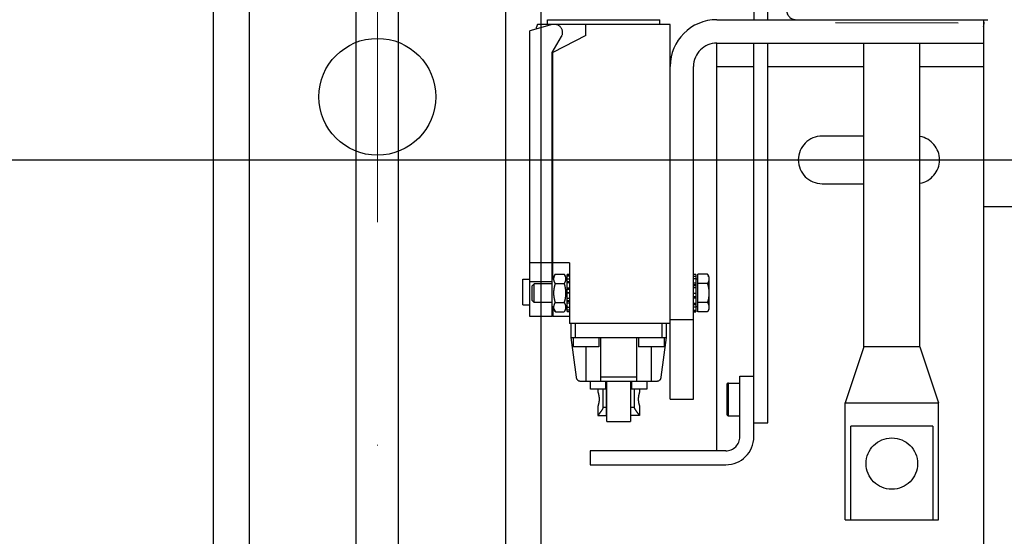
# Model space of a CAD drawing. Header units: millimetres. Extents: x 132157 to 155303, y 33763 to 45643.
# Tile 6 of 256: x 140826 to 140966, y 34392 to 34465. Entities that reach past the tile are written whole.
import ezdxf

# ---------------------------------------------------------------- set-up
doc = ezdxf.new("R2010")
doc.units = ezdxf.units.MM
doc.header["$LTSCALE"] = 20
doc.header["$PDMODE"] = 35
doc.header["$PDSIZE"] = 10
doc.linetypes.add('ČERCHOVANÁ2', pattern=[12.7, 6.35, -3.175, 0, -3.175])
doc.linetypes.add('ČÁRKOVANÁ2', pattern=[9.525, 6.35, -3.175])
for name, color, linetype in [('KABINA', 5, 'Continuous'), ('KONSTRUKCE', 30, 'Continuous'), ('KOTY', 7, 'Continuous'), ('PŘEJEZD', 7, 'ČÁRKOVANÁ2'), ('VODÍTKA', 36, 'Continuous')]:
    doc.layers.add(name, color=color, linetype=linetype)
doc.layers.add('OSY', color=1, linetype='ČERCHOVANÁ2', lineweight=9)
doc.styles.get("Standard").update_dxf_attribs({"font": 'arial.ttf'})
doc.dimstyles.get("Standard").update_dxf_attribs({"dimscale": 20, "dimtxt": 3, "dimasz": 3, "dimexe": 1, "dimexo": 0, "dimgap": 1.5, "dimtad": 1, "dimdsep": 46, "dimtxsty": 'Standard', "dimcen": 0, "dimdle": 1, "dimclrd": 256, "dimclre": 256, "dimclrt": 256, "dimaunit": 1, "dimadec": 0, "dimazin": 0, "dimtfac": 0.6, "dimtmove": 0, "dimatfit": 3, "dimfxl": 0, "dimtolj": 1, "dimarcsym": 0})

# ---------------------------------------------------------------- blocks, each defined once
blk = doc.blocks.new('*D526')
at = {"layer": 'Defpoints', "color": 0, "ltscale": 0.5}
for p in [(139486.5, 37142.59), (140853.17, 37142.59), (140179.84, 34309.26)]:
    blk.add_point(p, dxfattribs=at)
at = {"layer": 'KOTY', "lineweight": -2, "ltscale": 0.5}
for p, q in [((140853.17, 37142.59), (139466.5, 37142.59)), ((139486.5, 34369.26), (139486.5, 37082.59)), ((140179.84, 34309.26), (139466.5, 34309.26))]:
    blk.add_line(p, q, dxfattribs=at)
at = {"layer": 'KOTY', "ltscale": 0.5}
for points in [[(139476.5, 37082.59), (139496.5, 37082.59), (139486.5, 37142.59)], [(139476.5, 34369.26), (139496.5, 34369.26), (139486.5, 34309.26)]]:
    blk.add_solid(points, dxfattribs=at)
at = {"layer": 'KOTY', "ltscale": 0.5, "insert": (139418.54, 35725.93), "char_height": 60, "attachment_point": 5, "rotation": 90}
blk.add_mtext('\\A1;TYČ 4250', dxfattribs=at)

msp = doc.modelspace()

# ---------------------------------------------------------------- linework, layer by layer
at = {"layer": 'KABINA'}
for p, q in [((140853.1698, 34309.2588), (140853.1698, 34583.2588)), ((140858.2165, 34583.2588), (140858.2165, 34309.2588)), ((140894.7898, 34583.2588), (140894.7898, 34309.2588)), ((140899.8365, 34309.2588), (140899.8365, 34583.2588))]:
    msp.add_line(p, q, dxfattribs=at)
msp.add_circle((140876.5031, 34454.2588), 8.3333, dxfattribs=at)
at = {"layer": 'KONSTRUKCE'}
msp.add_line((140521.8365, 34445.2588), (140977.8365, 34445.2588), dxfattribs=at)
at = {"layer": 'OSY', "ltscale": 0.5}
msp.add_line((140876.5031, 34309.2588), (140876.5031, 40699.2588), dxfattribs=at)
at = {"layer": 'PŘEJEZD', "ltscale": 0.5}
for p, q in [((140930.1698, 34510.9255), (140930.1698, 34465.2588)), ((140932.1698, 34465.2588), (140932.1698, 34510.9255)), ((140901.4225, 34464.5491), (140898.2365, 34463.6588)), ((140918.2365, 34464.5921), (140899.3385, 34464.5921)), ((140900.7698, 34465.2588), (140916.7698, 34465.2588)), ((140900.7698, 34464.5921), (140900.7698, 34465.2588)), ((140906.2031, 34462.9921), (140906.2031, 34464.5921)), ((140916.7698, 34464.5921), (140916.7698, 34465.2588)), ((140918.2365, 34411.1255), (140918.2365, 34464.5921)), ((140924.9031, 34465.2588), (140963.503, 34465.2588)), ((140959.3134, 34464.7691), (140941.8297, 34464.8052)), ((140962.9509, 34465.0955), (140962.9018, 34465.2588)), ((140962.9031, 34465.2588), (140962.9031, 34438.5921)), ((140962.9799, 34464.7612), (140962.9509, 34465.0955)), ((140898.2365, 34422.9255), (140898.2365, 34463.6588)), ((140901.4365, 34460.5921), (140902.7446, 34462.8383)), ((140906.2031, 34462.9921), (140901.5365, 34460.5921)), ((140924.9031, 34461.9255), (140962.9031, 34461.9255)), ((140924.9031, 34403.7588), (140924.9031, 34461.9255)), ((140930.1698, 34405.7588), (140930.1698, 34461.9255)), ((140932.1698, 34407.7588), (140932.1698, 34461.9255)), ((140945.8365, 34418.5921), (140945.8365, 34461.9255)), ((140953.8365, 34418.5921), (140953.8365, 34461.9255)), ((140901.4365, 34460.5921), (140901.5365, 34460.5921)), ((140901.4365, 34422.9255), (140901.4365, 34460.5921)), ((140901.5365, 34428.3653), (140901.5365, 34460.5921)), ((140921.5698, 34411.1255), (140921.5698, 34458.5921)), ((140924.9031, 34458.5921), (140930.1698, 34458.5921)), ((140932.1698, 34458.5921), (140945.8365, 34458.5921)), ((140953.8365, 34458.5921), (140962.9031, 34458.5921)), ((140945.8365, 34448.6588), (140939.9031, 34448.6588)), ((140939.9031, 34441.8588), (140945.8365, 34441.8588)), ((140962.9031, 34438.5921), (140962.9031, 34341.9035)), ((140962.9031, 34438.5921), (140969.5698, 34438.5921)), ((140901.4365, 34430.5921), (140898.2365, 34430.5921)), ((140901.4365, 34431.2588), (140901.5365, 34431.2588)), ((140903.9031, 34430.5921), (140901.5365, 34430.5921)), ((140903.9031, 34430.5921), (140903.9031, 34421.9255)), ((140897.2365, 34428.2588), (140898.2365, 34428.2588)), ((140897.2365, 34424.5923), (140897.2365, 34428.2587)), ((140898.2365, 34427.9255), (140901.4365, 34427.9255)), ((140901.4365, 34428.1921), (140901.8758, 34428.9531)), ((140901.8758, 34428.9531), (140903.1305, 34428.9531)), ((140903.5698, 34428.1921), (140903.1305, 34428.9531)), ((140903.9031, 34428.9255), (140903.5698, 34428.9255)), ((140903.5698, 34423.6193), (140903.5698, 34428.9255)), ((140903.5698, 34428.8983), (140903.9031, 34428.8983)), ((140903.9031, 34428.6845), (140903.5698, 34428.6845)), ((140903.5698, 34428.2741), (140903.9031, 34428.2741)), ((140903.9031, 34427.8674), (140903.5698, 34427.8674)), ((140903.9031, 34427.7566), (140903.5698, 34427.7566)), ((140903.9031, 34427.7005), (140903.5698, 34427.7005)), ((140921.9031, 34428.8983), (140921.5698, 34428.8983)), ((140921.5698, 34428.6845), (140921.9031, 34428.6845)), ((140921.9031, 34428.2741), (140921.5698, 34428.2741)), ((140921.5698, 34427.7005), (140921.9031, 34427.7005)), ((140921.9031, 34428.8983), (140921.9031, 34423.5921)), ((140922.1699, 34428.2255), (140921.9031, 34428.2255)), ((140923.5615, 34428.9531), (140922.1699, 34428.9531)), ((140922.1699, 34423.5645), (140922.1699, 34428.9531)), ((140923.7699, 34428.5921), (140923.5615, 34428.9531)), ((140923.7699, 34428.5921), (140923.7699, 34423.9255)), ((140898.5698, 34427.3059), (140898.8561, 34427.5921)), ((140898.5698, 34425.2117), (140898.5698, 34427.3059)), ((140901.4365, 34427.5921), (140898.8561, 34427.5921)), ((140898.8561, 34424.9255), (140898.8561, 34427.5921)), ((140901.8758, 34427.606), (140903.1305, 34427.606)), ((140903.5698, 34427.0101), (140903.9031, 34427.0101)), ((140903.9031, 34426.8585), (140903.5698, 34426.8585)), ((140903.9031, 34426.7621), (140903.5698, 34426.7621)), ((140903.5698, 34426.3358), (140903.9031, 34426.3358)), ((140903.9031, 34426.2588), (140903.5698, 34426.2588)), ((140921.9031, 34427.4096), (140921.5698, 34427.4096)), ((140921.9031, 34427.3016), (140921.5698, 34427.3016)), ((140921.9031, 34427.0101), (140921.5698, 34427.0101)), ((140921.5698, 34426.2588), (140921.9031, 34426.2588)), ((140923.5615, 34427.606), (140922.1699, 34427.606)), ((140898.5698, 34425.2117), (140898.8561, 34424.9255)), ((140901.4365, 34424.9255), (140898.8561, 34424.9255)), ((140901.8758, 34424.9117), (140903.1305, 34424.9117)), ((140903.5698, 34425.5075), (140903.9031, 34425.5075)), ((140903.5698, 34425.216), (140903.9031, 34425.216)), ((140903.5698, 34425.1081), (140903.9031, 34425.1081)), ((140921.9031, 34426.1818), (140921.5698, 34426.1818)), ((140921.5698, 34425.7555), (140921.9031, 34425.7555)), ((140921.5698, 34425.6591), (140921.9031, 34425.6591)), ((140921.9031, 34425.5075), (140921.5698, 34425.5075)), ((140923.5615, 34424.9117), (140922.1699, 34424.9117)), ((140897.2365, 34424.5921), (140898.2365, 34424.5921)), ((140901.4365, 34424.3255), (140901.8758, 34423.5645)), ((140901.4365, 34423.5921), (140901.5365, 34423.5921)), ((140901.5365, 34424.1523), (140901.5365, 34422.9255)), ((140901.8758, 34423.5645), (140903.1305, 34423.5645)), ((140903.5686, 34424.3234), (140903.1305, 34423.5645)), ((140903.9031, 34424.8171), (140903.5698, 34424.8171)), ((140903.5698, 34424.2435), (140903.9031, 34424.2435)), ((140903.9031, 34423.8331), (140903.5698, 34423.8331)), ((140903.5698, 34423.6193), (140903.9031, 34423.6193)), ((140921.5698, 34424.8171), (140921.9031, 34424.8171)), ((140921.5698, 34424.761), (140921.9031, 34424.761)), ((140921.5698, 34424.6502), (140921.9031, 34424.6502)), ((140921.9031, 34424.2435), (140921.5698, 34424.2435)), ((140921.5698, 34423.8331), (140921.9031, 34423.8331)), ((140921.9031, 34423.6193), (140921.5698, 34423.6193)), ((140921.5698, 34423.5921), (140921.9031, 34423.5921)), ((140922.1699, 34424.2921), (140921.9031, 34424.2921)), ((140923.5615, 34423.5645), (140922.1699, 34423.5645)), ((140923.7699, 34423.9255), (140923.5615, 34423.5645)), ((140901.4365, 34422.9255), (140898.2365, 34422.9255)), ((140903.9031, 34422.9255), (140901.5365, 34422.9255)), ((140921.5698, 34422.4588), (140918.2365, 34422.4588)), ((140918.2365, 34421.9255), (140903.9031, 34421.9255)), ((140904.0698, 34421.9255), (140904.0698, 34419.9255)), ((140904.7365, 34419.9255), (140904.7365, 34421.9255)), ((140917.0698, 34421.9255), (140917.0698, 34419.9255)), ((140917.7365, 34419.9255), (140917.7365, 34421.9255)), ((140904.0698, 34419.9255), (140917.7365, 34419.9255)), ((140904.0698, 34419.9255), (140904.8258, 34414.2705)), ((140904.4031, 34419.9255), (140904.4031, 34418.5921)), ((140908.0698, 34419.9255), (140908.0698, 34418.5921)), ((140908.3698, 34413.6921), (140908.3698, 34419.9255)), ((140913.4365, 34419.9255), (140913.4365, 34413.6921)), ((140913.7365, 34419.9255), (140913.7365, 34418.5921)), ((140916.9804, 34414.2705), (140917.7365, 34419.9255)), ((140917.4031, 34419.9255), (140917.4031, 34418.5921)), ((140908.0698, 34418.5921), (140904.4031, 34418.5921)), ((140906.2365, 34418.5921), (140906.2365, 34413.6921)), ((140917.4031, 34418.5921), (140913.7365, 34418.5921)), ((140915.5698, 34413.6921), (140915.5698, 34418.5921)), ((140945.8365, 34418.5921), (140943.1698, 34410.5921)), ((140953.8365, 34418.5921), (140945.8365, 34418.5921)), ((140953.8365, 34418.5921), (140956.5031, 34410.5921)), ((140905.4866, 34413.6921), (140916.3197, 34413.6921)), ((140906.9031, 34412.5255), (140906.9031, 34413.6921)), ((140913.4365, 34414.2705), (140908.3698, 34414.2705)), ((140909.0698, 34412.5255), (140909.0698, 34413.6921)), ((140909.1698, 34408.7923), (140909.1698, 34413.6921)), ((140909.2365, 34407.9588), (140909.2365, 34413.6921)), ((140912.5698, 34413.6921), (140912.5698, 34407.9588)), ((140912.6365, 34408.7923), (140912.6365, 34413.6921)), ((140912.7365, 34413.6921), (140912.7365, 34412.5255)), ((140914.9031, 34413.6921), (140914.9031, 34412.5255)), ((140928.1698, 34414.4255), (140930.1698, 34414.4255)), ((140928.1698, 34405.7588), (140928.1698, 34414.4255)), ((140909.0698, 34412.5255), (140906.9033, 34412.5255)), ((140907.9365, 34412.5255), (140907.9365, 34412.1255)), ((140908.712, 34409.9236), (140908.712, 34412.5255)), ((140909.1698, 34412.9921), (140909.2365, 34412.9921)), ((140912.6365, 34412.9921), (140912.5698, 34412.9921)), ((140914.9031, 34412.5255), (140912.7365, 34412.5255)), ((140913.0943, 34412.5255), (140913.0943, 34409.9236)), ((140913.8698, 34412.5255), (140913.8698, 34412.1255)), ((140926.3031, 34413.1588), (140926.3031, 34409.0255)), ((140926.5698, 34413.4255), (140928.1698, 34413.4255)), ((140926.5698, 34408.7588), (140926.5698, 34413.4255)), ((140918.2365, 34411.1255), (140921.5698, 34411.1255)), ((140907.9365, 34410.1255), (140907.9365, 34408.7921)), ((140909.1698, 34409.9236), (140908.712, 34409.9236)), ((140913.0943, 34409.9236), (140912.6365, 34409.9236)), ((140913.8698, 34410.1255), (140913.8698, 34408.7921)), ((140943.1698, 34393.9255), (140943.1698, 34410.5921)), ((140943.1698, 34410.5921), (140956.5031, 34410.5921)), ((140956.5031, 34393.9255), (140956.5031, 34410.5921)), ((140907.9365, 34408.7921), (140909.1698, 34408.7921)), ((140909.1698, 34409.2588), (140909.2365, 34409.2588)), ((140912.6365, 34409.2588), (140912.5698, 34409.2588)), ((140913.8698, 34408.7921), (140912.6365, 34408.7921)), ((140926.5698, 34408.7588), (140928.1698, 34408.7588)), ((140909.2365, 34407.9588), (140912.5698, 34407.9588)), ((140930.1698, 34407.7588), (140932.1698, 34407.7588)), ((140943.9699, 34393.9255), (140943.9699, 34407.2588)), ((140955.703, 34407.2588), (140943.9699, 34407.2588)), ((140955.703, 34407.2588), (140955.703, 34393.9255)), ((140926.1698, 34403.7588), (140906.8365, 34403.7588)), ((140906.8365, 34403.7588), (140906.8365, 34401.7588)), ((140906.8365, 34401.7588), (140926.1698, 34401.7588)), ((140924.9031, 34309.2588), (140924.9031, 34401.7588)), ((140943.17, 34393.9255), (140956.5029, 34393.9255))]:
    msp.add_line(p, q, dxfattribs=at)
msp.add_lwpolyline([(140962.9031, 34464.2739), (140962.9501, 34464.4284), (140962.9799, 34464.7612)], dxfattribs=at)
msp.add_circle((140949.8365, 34401.9255), 3.6667, dxfattribs=at)
for centre, radius, start, end in [((140936.1698, 34466.5921), 1.3333, 180, 270), ((140901.7365, 34463.4255), 2.6667, 154.05552, 169.667806), ((140901.7365, 34463.4255), 1.1667, 329.784, 105.612286), ((140924.9031, 34458.5921), 6.6667, 90, 180), ((140924.9031, 34458.5921), 3.3333, 90, 180), ((140939.9031, 34445.2588), 3.4, 90, 270), ((140953.2365, 34445.2588), 3.4, 280.271223, 79.721436), ((140922.4941, 34428.2251), 1.2819, 16.127741, 17.564585), ((140905.4866, 34414.3588), 0.6667, 187.614712, 270), ((140916.3197, 34414.3588), 0.6667, 270, 352.385288), ((140926.5698, 34413.1588), 0.2667, 90, 180), ((140926.5698, 34409.0255), 0.2667, 180, 270), ((140926.1698, 34405.7588), 2, 270, 0), ((140926.1698, 34405.7588), 4, 270, 0)]:
    msp.add_arc(centre, radius, start, end, dxfattribs=at)
for points, knots in [([(140901.8758, 34427.606), (140901.8447, 34427.6598), (140901.7876, 34427.7681), (140901.7204, 34427.9361), (140901.6774, 34428.1069), (140901.6625, 34428.2795), (140901.6774, 34428.4522), (140901.7204, 34428.623), (140901.7876, 34428.7909), (140901.8447, 34428.8993), (140901.8758, 34428.9531)], [0, 0, 0, 0, 0.13082493, 0.2572533, 0.37980139, 0.5, 0.62019861, 0.7427467, 0.86917508, 1, 1, 1, 1]), ([(140903.1305, 34428.9531), (140903.1615, 34428.8993), (140903.2186, 34428.7909), (140903.2859, 34428.623), (140903.3289, 34428.4522), (140903.3438, 34428.2795), (140903.3289, 34428.1069), (140903.2859, 34427.9361), (140903.2186, 34427.7681), (140903.1615, 34427.6598), (140903.1305, 34427.606)], [0, 0, 0, 0, 0.13082493, 0.2572533, 0.37980139, 0.5, 0.62019861, 0.7427467, 0.86917508, 1, 1, 1, 1]), ([(140923.5615, 34428.9531), (140923.5775, 34428.9253), (140923.6378, 34428.8159), (140923.6882, 34428.7005), (140923.7162, 34428.612)], [0, 0, 0, 0, 0.25672921, 1, 1, 1, 1]), ([(140923.7699, 34428.2795), (140923.7699, 34428.2224), (140923.7599, 34428.1068), (140923.7017, 34427.8758), (140923.6225, 34427.7117), (140923.5615, 34427.606)], [0, 0, 0, 0, 0.24057765, 0.48585618, 1, 1, 1, 1]), ([(140923.7256, 34428.5812), (140923.7327, 34428.5564), (140923.758, 34428.4578), (140923.7699, 34428.3555), (140923.7699, 34428.2795)], [0, 0, 0, 0, 0.25362751, 1, 1, 1, 1]), ([(140901.8758, 34424.9117), (140901.8126, 34425.1305), (140901.7336, 34425.4642), (140901.6771, 34425.9168), (140901.6625, 34426.2588), (140901.6771, 34426.6008), (140901.7336, 34427.0534), (140901.8126, 34427.3871), (140901.8758, 34427.606)], [0, 0, 0, 0, 0.2499553, 0.37497994, 0.5, 0.62502006, 0.75004471, 1, 1, 1, 1]), ([(140903.1305, 34427.606), (140903.1936, 34427.3871), (140903.2726, 34427.0534), (140903.3291, 34426.6008), (140903.3437, 34426.2588), (140903.3291, 34425.9168), (140903.2726, 34425.4642), (140903.1936, 34425.1305), (140903.1305, 34424.9117)], [0, 0, 0, 0, 0.2499553, 0.37497994, 0.5, 0.62502006, 0.75004471, 1, 1, 1, 1]), ([(140923.5615, 34427.606), (140923.6246, 34427.3871), (140923.7301, 34426.9427), (140923.7699, 34426.4865), (140923.7699, 34426.2588)], [0, 0, 0, 0, 0.50009485, 1, 1, 1, 1]), ([(140923.7699, 34426.2588), (140923.7699, 34426.0311), (140923.7301, 34425.5749), (140923.6246, 34425.1305), (140923.5615, 34424.9117)], [0, 0, 0, 0, 0.49990538, 1, 1, 1, 1]), ([(140901.8758, 34423.5645), (140901.8447, 34423.6183), (140901.7876, 34423.7267), (140901.7204, 34423.8946), (140901.6774, 34424.0654), (140901.6625, 34424.2381), (140901.6774, 34424.4108), (140901.7204, 34424.5815), (140901.7876, 34424.7495), (140901.8447, 34424.8578), (140901.8758, 34424.9117)], [0, 0, 0, 0, 0.13082493, 0.2572533, 0.37980139, 0.5, 0.62019861, 0.7427467, 0.86917508, 1, 1, 1, 1]), ([(140903.1305, 34424.9117), (140903.1615, 34424.8578), (140903.2186, 34424.7495), (140903.2859, 34424.5815), (140903.3289, 34424.4108), (140903.3438, 34424.2381), (140903.3289, 34424.0654), (140903.2859, 34423.8946), (140903.2186, 34423.7267), (140903.1615, 34423.6183), (140903.1305, 34423.5645)], [0, 0, 0, 0, 0.13082493, 0.2572533, 0.37980139, 0.5, 0.62019861, 0.7427467, 0.86917508, 1, 1, 1, 1]), ([(140923.5615, 34424.9117), (140923.6225, 34424.8059), (140923.7017, 34424.6418), (140923.7599, 34424.4108), (140923.7699, 34424.2952), (140923.7699, 34424.2381)], [0, 0, 0, 0, 0.51414401, 0.75942252, 1, 1, 1, 1]), ([(140923.7699, 34424.2381), (140923.7699, 34424.1809), (140923.7599, 34424.0653), (140923.7017, 34423.8344), (140923.6225, 34423.6702), (140923.5615, 34423.5645)], [0, 0, 0, 0, 0.24057765, 0.48585618, 1, 1, 1, 1]), ([(140907.9365, 34412.1255), (140907.9691, 34412.0294), (140908.0648, 34411.7032), (140908.1101, 34411.363), (140908.1101, 34411.1255)], [0, 0, 0, 0, 0.29991237, 1, 1, 1, 1]), ([(140908.1101, 34411.1255), (140908.1101, 34410.888), (140908.0648, 34410.5478), (140907.9691, 34410.2215), (140907.9365, 34410.1255)], [0, 0, 0, 0, 0.70008456, 1, 1, 1, 1]), ([(140913.8698, 34412.1255), (140913.8371, 34412.0294), (140913.7415, 34411.7032), (140913.6962, 34411.363), (140913.6962, 34411.1255)], [0, 0, 0, 0, 0.29992158, 1, 1, 1, 1]), ([(140913.6962, 34411.1255), (140913.6962, 34410.888), (140913.7415, 34410.5478), (140913.8371, 34410.2215), (140913.8698, 34410.1255)], [0, 0, 0, 0, 0.70008437, 1, 1, 1, 1]), ([(140908.712, 34409.9236), (140908.6272, 34409.7691), (140908.4567, 34409.4954), (140908.1916, 34409.1222), (140908.0203, 34408.8989), (140907.9365, 34408.7921)], [0, 0, 0, 0, 0.38517768, 0.70339484, 1, 1, 1, 1]), ([(140913.0943, 34409.9236), (140913.1791, 34409.7691), (140913.3496, 34409.4954), (140913.6146, 34409.1222), (140913.786, 34408.8989), (140913.8698, 34408.7921)], [0, 0, 0, 0, 0.38518508, 0.70340791, 1, 1, 1, 1])]:
    msp.add_open_spline(points, degree=3, knots=knots, dxfattribs=at)
at = {"layer": 'VODÍTKA', "ltscale": 0.5}
for p, q in [((140853.1698, 34309.2588), (140853.1698, 40699.2588)), ((140873.5031, 34309.2588), (140873.5031, 40699.2588)), ((140879.5031, 34309.2588), (140879.5031, 40699.2588)), ((140899.8365, 34309.2588), (140899.8365, 40699.2588))]:
    msp.add_line(p, q, dxfattribs=at)

# ---------------------------------------------------------------- dimensions: what is measured, and where the dimension line sits
at = {"layer": 'KOTY', "ltscale": 0.5}
dim = msp.add_linear_dim(base=(139486.5031, 37142.5921), p1=(140179.8365, 34309.2588), p2=(140853.1698, 37142.5921), angle=90, text='TYČ <>', dimstyle='Standard', override={"dimlfac": 1.5}, dxfattribs=at)
dim.commit()
dim.dimension.update_dxf_attribs({"geometry": '*D526', "text_midpoint": (139418.5427, 35725.9255)})

doc.saveas('drawing.dxf')
